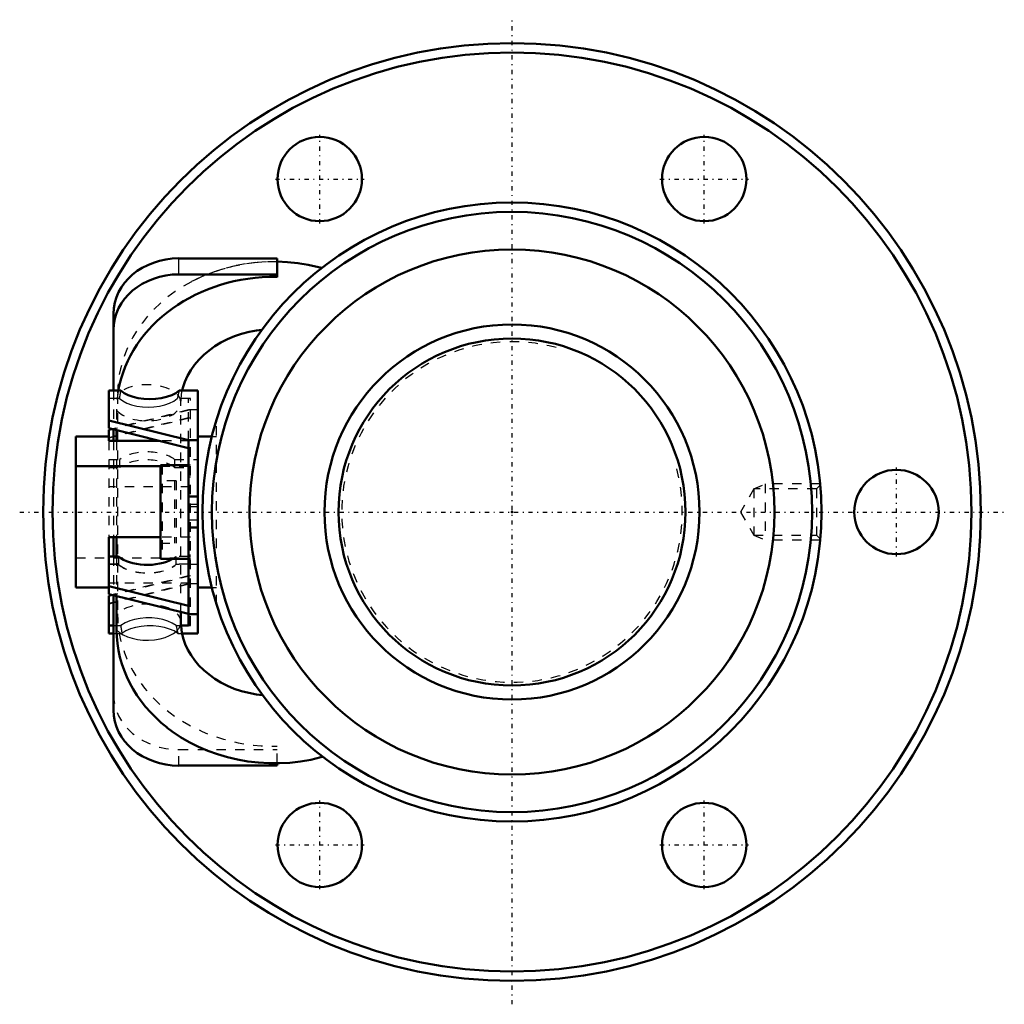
# Model space of a CAD drawing. Header units: millimetres. Extents: x -52 to 52, y -52 to 52.
import ezdxf

# ---------------------------------------------------------------- set-up
doc = ezdxf.new("R2010")
doc.units = ezdxf.units.MM
doc.linetypes.add('Center', pattern=[1.5, 0.45, -0.5, 0.05, -0.5])
doc.linetypes.add('Dashed', pattern=[2, 1, -1])
for name, color, linetype, lineweight in [('2d ConnectionPoints', 7, 'Continuous', 50), ('AM_0', 7, 'Continuous', 50), ('AM_4', 3, 'Continuous', 25), ('AM_5', 3, 'Continuous', 25), ('AM_7', 7, 'Center', 25), ('AM_9', 6, 'Dashed', 25)]:
    doc.layers.add(name, color=color, linetype=linetype, lineweight=lineweight)

# ---------------------------------------------------------------- blocks, each defined once
blk = doc.blocks.new('1_RR0100HBN4010_7_5N_0_in_HBN401075RRG2155LC00G200_2')
at = {"layer": 'AM_0'}
for p, q in [((-25.06, 27.05), (-35.52, 27.05)), ((-25.06, 25.06), (-25.06, 27.05)), ((-25.06, 25.34), (-35.52, 25.34)), ((-42.5, 21.15), (-42.5, 12.94)), ((-41.73, 12.94), (-43.01, 12.94)), ((-43.01, 12.94), (-43.01, 8.93)), ((-33.5, 12.94), (-35.48, 12.94)), ((-33.5, -12.94), (-33.5, 12.94)), ((-43.01, 9.77), (-34.5, 7.65)), ((-43.01, 8.93), (-34.5, 6.81)), ((-42.68, 8.85), (-43.01, 8.76)), ((-43.01, 8.76), (-43.01, 7.58)), ((-42.5, 8.8), (-42.5, 7.58)), ((-42.17, 8.72), (-42.17, 7.58)), ((-46.5, 8.04), (-43.01, 8.04)), ((-46.5, 8.04), (-46.5, -8.04)), ((-37.6, 7.58), (-43.01, 7.58)), ((-34.5, 7.65), (-34.5, -12.1)), ((-34.5, 7.65), (-33.5, 7.65)), ((-33.5, 8.04), (-32.01, 8.04)), ((-46.5, 4.87), (-37.5, 4.87)), ((-37.5, 5), (-37.5, -5)), ((-34.5, 5), (-37.5, 5)), ((-33.5, 1.66), (-34.5, 1.66)), ((-34.5, -1.67), (-33.5, -1.67)), ((-43.01, -2.68), (-43.01, -8.75)), ((-37.5, -2.68), (-43.01, -2.68)), ((-42.5, -2.68), (-42.5, -4.73)), ((-42.17, -2.68), (-42.17, -4.73)), ((-41.96, -4.73), (-43.01, -4.73)), ((-37.5, -5), (-34.5, -5)), ((-46.5, -8.04), (-43.01, -8.04)), ((-43.01, -7.9), (-34.5, -10.02)), ((-33.5, -8.04), (-32.01, -8.04)), ((-43.01, -8.75), (-34.5, -10.87)), ((-42.65, -8.84), (-43.01, -8.93)), ((-43.01, -8.93), (-43.01, -12.94)), ((-42.5, -8.87), (-42.5, -21.15)), ((-42.17, -8.96), (-42.17, -12.55)), ((-35.3, -11.75), (-35.3, -10.67)), ((-34.5, -10.88), (-33.5, -10.88)), ((-43.01, -12.1), (-42.5, -12.1)), ((-35.29, -12.1), (-34.5, -12.1)), ((-43.01, -12.94), (-42.5, -12.94)), ((-35.18, -12.94), (-33.5, -12.94)), ((-35.52, -27.05), (-25.06, -27.05)), ((-25.06, -27.05), (-25.06, -26.77))]:
    blk.add_line(p, q, dxfattribs=at)
for points in [[(-20.29, 26.03), (-20.64, 26.12), (-21.73, 26.36), (-22.83, 26.54), (-23.95, 26.65), (-25.06, 26.7)], [(-35.16, 12.94), (-35.09, 13.24), (-34.88, 13.89), (-34.6, 14.51), (-34.26, 15.11), (-33.86, 15.69), (-33.4, 16.24), (-32.88, 16.75), (-32.31, 17.23), (-31.7, 17.68), (-31.04, 18.08), (-30.34, 18.43), (-29.6, 18.74), (-28.83, 19), (-28.04, 19.2), (-27.23, 19.36), (-26.67, 19.43)], [(-41.73, 12.94), (-41.36, 12.68), (-40.92, 12.46), (-40.41, 12.28), (-39.85, 12.14), (-39.26, 12.06), (-38.64, 12.03), (-38.01, 12.06), (-37.41, 12.14), (-36.83, 12.28), (-36.29, 12.46), (-35.85, 12.68), (-35.48, 12.94)], [(-26.59, -19.55), (-27.26, -19.46), (-28.07, -19.3), (-28.86, -19.1), (-29.62, -18.84), (-30.35, -18.53), (-31.05, -18.18), (-31.7, -17.78), (-32.31, -17.34), (-32.87, -16.87), (-33.38, -16.37), (-33.83, -15.84), (-34.23, -15.28), (-34.56, -14.7), (-34.84, -14.09), (-35.05, -13.47), (-35.2, -12.84), (-35.28, -12.19), (-35.3, -11.75)], [(-36.77, -23), (-36.23, -23.4), (-35.34, -24), (-34.41, -24.54), (-33.44, -25.03), (-32.44, -25.47), (-31.4, -25.84), (-30.34, -26.16), (-29.26, -26.41), (-28.16, -26.61), (-27.05, -26.73), (-25.93, -26.8), (-24.81, -26.8), (-23.69, -26.74), (-22.57, -26.61), (-21.47, -26.42), (-20.38, -26.16), (-20.19, -26.11)]]:
    blk.add_lwpolyline(points, dxfattribs=at)
for centre, radius in [((0, 0), 50), ((0, 0), 49), ((-20.5, 35.51), 4.5), ((20.5, 35.51), 4.5), ((0, 0), 33), ((0, 0), 32), ((0, 0), 28), ((41, 0), 4.5), ((-20.5, -35.51), 4.5), ((20.5, -35.51), 4.5)]:
    blk.add_circle(centre, radius, dxfattribs=at)
for centre, major_axis, ratio, start_param, end_param in [((-35.52, 21.15), (-6.98, 0), 0.845448, 4.712389, 6.283185), ((-35.52, 19.44), (-6.98, 0), 0.845448, 4.712389, 6.283185), ((-25.35, 10.85), (16.82, 0), 0.845448, 1.553501, 2.993704), ((-38.9, -3.72), (-3.6, 0), 0.534057, 0.555982, 2.41296), ((-25.35, -12.55), (16.82, 0), 0.845448, 3.141593, 3.965621), ((-35.52, -21.15), (-6.98, 0), 0.845448, 0, 1.570796)]:
    blk.add_ellipse(centre, major_axis=major_axis, ratio=ratio, start_param=start_param, end_param=end_param, dxfattribs=at)
at = {"layer": 'AM_4'}
blk.add_line((-35.52, 25.34), (-35.52, 27.05), dxfattribs=at)
blk.add_ellipse((-38.9, -11.75), major_axis=(3.6, 0), ratio=0.534057, start_param=3.571368, end_param=6.283185, dxfattribs=at)
at = {"layer": 'AM_5', "linetype": 'Dashed'}
for p, q in [((25.8, 2.46), (27, 3)), ((32.86, 3), (27, 3)), ((27, 3), (27, -3)), ((25.8, -2.46), (27, -3)), ((32.86, -3), (27, -3))]:
    blk.add_line(p, q, dxfattribs=at)
at = {"layer": 'AM_7'}
for p, q in [((0, -52.5), (0, 52.5)), ((-20.5, 30.78), (-20.5, 40.23)), ((20.5, 30.78), (20.5, 40.23)), ((-25.23, 35.51), (-15.78, 35.51)), ((15.78, 35.51), (25.23, 35.51)), ((41, -4.73), (41, 4.73)), ((-52.5, 0), (52.5, 0)), ((-20.5, -40.23), (-20.5, -30.78)), ((20.5, -40.23), (20.5, -30.78)), ((-25.23, -35.51), (-15.78, -35.51)), ((15.78, -35.51), (25.23, -35.51))]:
    blk.add_line(p, q, dxfattribs=at)
at = {"layer": 'AM_9'}
for p, q in [((-42.5, 12.94), (-42.5, 8.8)), ((-41.87, 12.1), (-43.01, 12.1)), ((-42.07, 12.55), (-42.07, -10.85)), ((-34.3, 12.1), (-35.7, 12.1)), ((-35.3, -10.67), (-35.3, 11.65)), ((-34.5, 7.65), (-34.5, 12.1)), ((-34.3, -12.1), (-34.3, 12.1)), ((-34.3, 10.88), (-43.01, 8.71)), ((-34.5, 10.88), (-42.68, 8.85)), ((-42.17, 10.85), (-42.17, 8.72)), ((-33.5, 10.88), (-34.5, 10.88)), ((-34.3, 10.04), (-43.01, 7.87)), ((-34.5, 10.04), (-43.01, 7.92)), ((-43.01, 9.82), (-34.3, 7.65)), ((-31.5, -9.84), (-31.5, 9.84)), ((-43.01, 8.98), (-34.3, 6.81)), ((-43.01, 7.58), (-43.01, -2.68)), ((-42.5, 7.58), (-42.5, -2.68)), ((-42.17, 7.58), (-42.17, -2.68)), ((-34.3, 7.58), (-37.6, 7.58)), ((-32.01, 8.04), (-31.5, 8.04)), ((-43.01, 5.6), (-41.82, 5.6)), ((-41.82, 4.75), (-41.82, 5.6)), ((-35.98, 5.6), (-33.5, 5.6)), ((-35.98, 5.6), (-35.98, 4.75)), ((-43.01, 4.75), (-41.82, 4.75)), ((-37.5, 4.87), (-34.3, 4.87)), ((-37.3, 5), (-37.3, -5)), ((-35.98, 4.75), (-34.3, 4.75)), ((-34.3, 5), (-34.5, 5)), ((-35.8, 3.33), (-37.5, 3.33)), ((-36, 3.33), (-36, -3.33)), ((-35.8, 3.33), (-35.8, -3.33)), ((-34.5, 3.76), (-34.3, 3.76)), ((-34.3, 2.68), (-43.01, 2.68)), ((25.8, 2.46), (24.38, 0)), ((25.8, 2.46), (25.8, -2.46)), ((32.46, 2.46), (25.8, 2.46)), ((32.87, 2.87), (32.46, 2.46)), ((32.46, 2.46), (32.46, -2.46)), ((-33.5, 1.67), (-34.3, 1.67)), ((-34.5, 0.83), (-33.5, 0.83)), ((-34.3, 0.6), (-33.5, 0.6)), ((24.38, 0), (25.8, -2.46)), ((-34.5, -0.83), (-33.5, -0.83)), ((-33.5, -1.66), (-34.5, -1.66)), ((-33.5, -1.66), (-34.3, -1.66)), ((-34.3, -2.68), (-37.5, -2.68)), ((25.8, -2.46), (32.46, -2.46)), ((32.46, -2.46), (32.87, -2.87)), ((-37.5, -3.33), (-35.8, -3.33)), ((-46.5, -4.87), (-34.3, -4.87)), ((-41.96, -4.75), (-43.01, -4.75)), ((-42.5, -4.73), (-42.5, -8.87)), ((-42.17, -4.73), (-42.17, -8.96)), ((-41.96, -4.73), (-41.96, -5.6)), ((-34.5, -4.73), (-35.84, -4.73)), ((-35.84, -4.73), (-35.84, -5.6)), ((-34.3, -4.75), (-35.84, -4.75)), ((-34.3, -4.59), (-34.5, -4.59)), ((-34.5, -5), (-34.3, -5)), ((-41.96, -5.58), (-43.01, -5.58)), ((-41.96, -5.6), (-43.01, -5.6)), ((-34.5, -5.58), (-35.84, -5.58)), ((-33.5, -5.6), (-35.84, -5.6)), ((-34.3, -6.81), (-43.01, -8.98)), ((-34.5, -6.81), (-42.65, -8.84)), ((-34.3, -7.58), (-43.01, -7.58)), ((-34.3, -7.65), (-43.01, -9.82)), ((-34.5, -7.65), (-43.01, -9.77)), ((-43.01, -7.87), (-34.3, -10.04)), ((-33.5, -7.65), (-34.5, -7.65)), ((-32.01, -8.04), (-31.5, -8.04)), ((-43.01, -8.71), (-34.3, -10.88)), ((-42.5, -12.1), (-41.73, -12.1)), ((-35.83, -12.1), (-35.29, -12.1)), ((-34.5, -12.1), (-34.3, -12.1)), ((-42.5, -12.94), (-41.6, -12.94)), ((-35.62, -12.94), (-35.18, -12.94)), ((-25.06, -26.77), (-25.06, -24.98)), ((-35.52, -25.34), (-25.06, -25.34)), ((-35.52, -27.05), (-35.52, -25.34))]:
    blk.add_line(p, q, dxfattribs=at)
for points in [[(-25.06, 26.7), (-25.07, 26.7), (-26.19, 26.68), (-27.31, 26.6), (-28.42, 26.46), (-29.52, 26.25), (-30.6, 25.98), (-31.66, 25.65), (-32.69, 25.26), (-32.8, 25.21)], [(-32.91, 25.17), (-33.69, 24.81), (-34.17, 24.57)], [(-35.3, 11.65), (-35.29, 11.92), (-35.23, 12.58), (-35.16, 12.94)], [(-41.87, 12.1), (-41.5, 11.84), (-41.06, 11.61), (-40.56, 11.43), (-40, 11.3), (-39.41, 11.22), (-38.8, 11.19), (-38.19, 11.21), (-37.59, 11.29), (-37.03, 11.43), (-36.51, 11.61), (-36.07, 11.83), (-35.7, 12.1)], [(-35.83, -12.1), (-36.23, -11.85), (-36.71, -11.64), (-37.23, -11.48), (-37.82, -11.36), (-38.42, -11.3), (-39.04, -11.3), (-39.64, -11.35), (-40.24, -11.45), (-40.77, -11.61), (-41.26, -11.81), (-41.73, -12.1)], [(-35.62, -12.94), (-36.03, -12.69), (-36.52, -12.48), (-37.06, -12.32), (-37.65, -12.21), (-38.27, -12.15), (-38.91, -12.15), (-39.53, -12.2), (-40.14, -12.31), (-40.68, -12.47), (-41.17, -12.68), (-41.6, -12.94)]]:
    blk.add_lwpolyline(points, dxfattribs=at)
for centre, major_axis, ratio, start_param, end_param in [((-25.35, 12.55), (16.72, 0), 0.845448, 1.553398, 2.126094), ((-25.35, 12.55), (16.72, 0), 0.845448, 2.126094, 3.141593), ((-38.9, 11.65), (3.6, 0), 0.534057, 3.571368, 8.932968), ((-25.35, 10.85), (16.82, 0), 0.845448, 2.993704, 3.141593), ((-25.35, 10.63), (-16.61, 0), 0.845448, 6.117962, 6.178743), ((-25.35, 10.63), (10.49, 0), 0.845448, 2.8782, 2.975804), ((-38.9, 4.48), (-3.6, 0), 0.534057, 3.764419, 5.660359), ((-38.9, 3.63), (-3.6, 0), 0.534057, 3.764419, 5.660359), ((-38.9, -3.74), (3.6, 0), 0.534057, 3.697575, 5.727203), ((-38.9, -3.72), (-3.6, 0), 0.534057, -3.870225, -3.697575), ((-38.9, -4.57), (-3.6, 0), 0.534057, 0.555982, 2.585611), ((-38.9, -4.58), (3.6, 0), 0.534057, 3.697575, 5.727203), ((-38.9, -11.75), (3.6, 0), 0.534057, 0, 2.649783), ((-25.35, -10.85), (16.72, 0), 0.845448, 3.141593, 4.729787), ((-25.35, -10.63), (-16.47, 0), 0.845448, 0.105294, 0.166578), ((-25.35, -10.63), (10.62, 0), 0.845448, 3.305275, 3.401592), ((-35.52, -19.44), (-6.98, 0), 0.845448, 0, 1.570796), ((-25.35, -12.55), (16.82, 0), 0.845448, 3.965621, 4.033437), ((-25.35, -12.55), (16.82, 0), 0.845448, 4.177895, 4.729685)]:
    blk.add_ellipse(centre, major_axis=major_axis, ratio=ratio, start_param=start_param, end_param=end_param, dxfattribs=at)
blk = doc.blocks.new('2_RR0100HBN4010_7_50S_0_in_HBN401075RRG2155LC00G200_2')
at = {"layer": 'AM_0'}
for radius in [20, 18.5]:
    blk.add_circle((0, 0), radius, dxfattribs=at)
at = {"layer": 'AM_5', "linetype": 'Dashed'}
blk.add_arc((0, 0), 18.16, 75, 15, dxfattribs=at)

msp = doc.modelspace()

# ---------------------------------------------------------------- linework, layer by layer
at = {"layer": '2d ConnectionPoints'}
msp.add_point((0, 0), dxfattribs=at)
msp.add_point((0, 0), dxfattribs=at)

# ---------------------------------------------------------------- block references
for name in ['1_RR0100HBN4010_7_5N_0_in_HBN401075RRG2155LC00G200_2', '2_RR0100HBN4010_7_50S_0_in_HBN401075RRG2155LC00G200_2']:
    msp.add_blockref(name, (0, 0))

doc.saveas('drawing.dxf')
